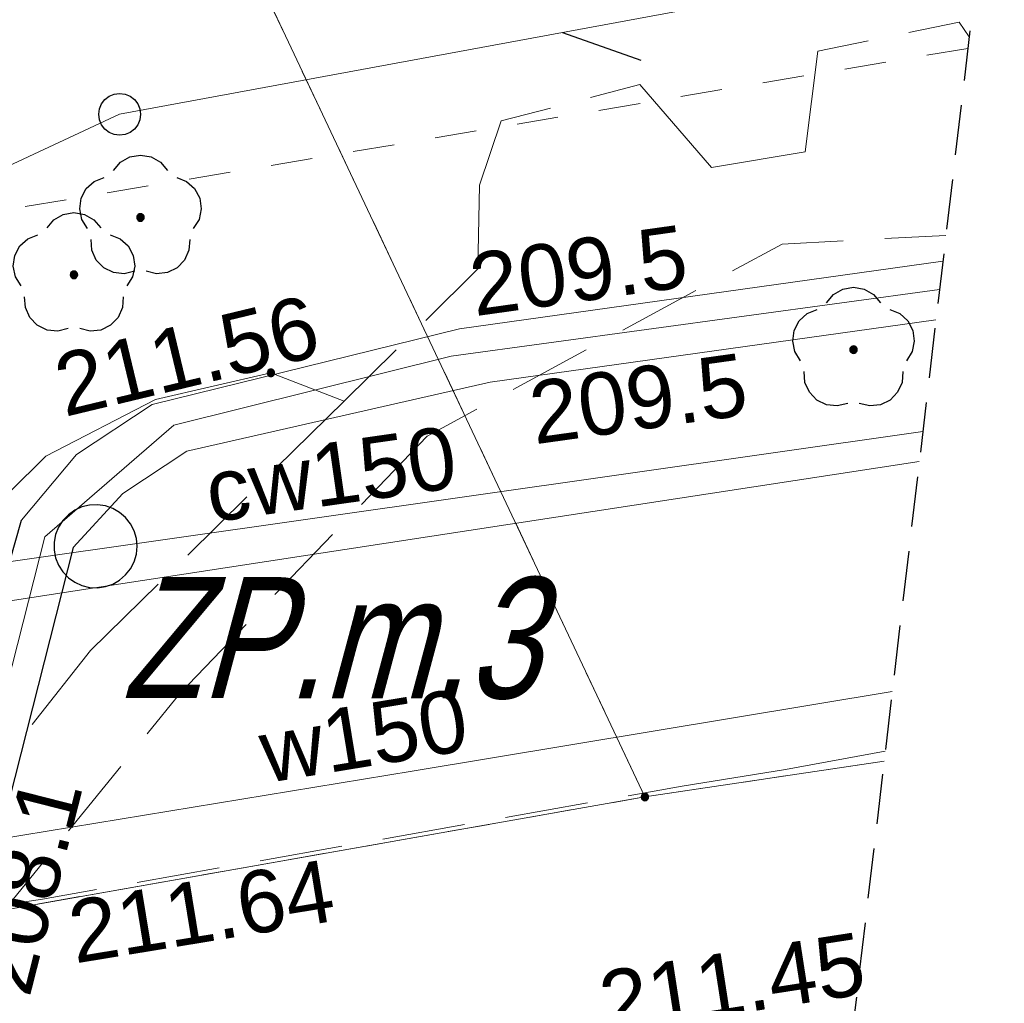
# Model space of a CAD drawing. Header units: metres. Extents: x 7419414 to 7419803, y 5549484 to 5549731.
# Tile 99 of 102: x 7419612 to 7419624, y 5549653 to 5549664. Entities that reach past the tile are written whole.
import ezdxf
from ezdxf.enums import TextEntityAlignment as Align

# ---------------------------------------------------------------- set-up
doc = ezdxf.new("R2010")
doc.units = ezdxf.units.M
doc.header["$MEASUREMENT"] = 0
doc.layers.get('0').update_dxf_attribs({"color": 250})
for name, color, linetype, lineweight in [('EGDE', 7, 'Continuous', 13), ('EGUG', 96, 'Continuous', 13), ('GUPPRZ_O', 7, 'Continuous', 13), ('OTKC', 7, 'Continuous', 13), ('OTRS_O', 7, 'Continuous', 13), ('OTZK', 7, 'Continuous', 13), ('pomiar słupy', 250, 'Continuous', 0), ('SUCP', 212, 'Continuous', 13), ('SUCP_O', 212, 'Continuous', 13), ('SUEP', 1, 'Continuous', 13), ('SULO', 7, 'Continuous', 30), ('sutp', 250, 'Continuous', 0), ('SUWP', 5, 'Continuous', 13), ('SUWP_O', 5, 'Continuous', 13), ('TABELA', 8, 'Continuous', 0), ('Zakres', 7, 'Continuous', 0)]:
    doc.layers.add(name, color=color, linetype=linetype, lineweight=lineweight)
doc.styles.add('Arial', font='arial.ttf')

msp = doc.modelspace()

# ---------------------------------------------------------------- hatches: boundary and pattern name
at = {"linetype": 'Continuous'}
for points in [[(7419613.74, 5549661.955), (7419613.726, 5549661.957), (7419613.714, 5549661.964), (7419613.704, 5549661.974), (7419613.697, 5549661.986), (7419613.695, 5549662), (7419613.697, 5549662.014), (7419613.704, 5549662.026), (7419613.714, 5549662.036), (7419613.726, 5549662.043), (7419613.74, 5549662.045), (7419613.754, 5549662.043), (7419613.766, 5549662.036), (7419613.776, 5549662.026), (7419613.783, 5549662.014), (7419613.785, 5549662), (7419613.783, 5549661.986), (7419613.776, 5549661.974), (7419613.766, 5549661.964), (7419613.754, 5549661.957)], [(7419612.94, 5549661.265), (7419612.926, 5549661.267), (7419612.914, 5549661.274), (7419612.904, 5549661.284), (7419612.897, 5549661.296), (7419612.895, 5549661.31), (7419612.897, 5549661.324), (7419612.904, 5549661.336), (7419612.914, 5549661.346), (7419612.926, 5549661.353), (7419612.94, 5549661.355), (7419612.954, 5549661.353), (7419612.966, 5549661.346), (7419612.976, 5549661.336), (7419612.983, 5549661.324), (7419612.985, 5549661.31), (7419612.983, 5549661.296), (7419612.976, 5549661.284), (7419612.966, 5549661.274), (7419612.954, 5549661.267)], [(7419622.32, 5549660.365), (7419622.306, 5549660.367), (7419622.294, 5549660.374), (7419622.284, 5549660.384), (7419622.277, 5549660.396), (7419622.275, 5549660.41), (7419622.277, 5549660.424), (7419622.284, 5549660.436), (7419622.294, 5549660.446), (7419622.306, 5549660.453), (7419622.32, 5549660.455), (7419622.334, 5549660.453), (7419622.346, 5549660.446), (7419622.356, 5549660.436), (7419622.363, 5549660.424), (7419622.365, 5549660.41), (7419622.363, 5549660.396), (7419622.356, 5549660.384), (7419622.346, 5549660.374), (7419622.334, 5549660.367)], [(7419615.31, 5549660.085), (7419615.298, 5549660.087), (7419615.287, 5549660.091), (7419615.278, 5549660.098), (7419615.271, 5549660.107), (7419615.267, 5549660.118), (7419615.265, 5549660.13), (7419615.267, 5549660.142), (7419615.271, 5549660.152), (7419615.278, 5549660.162), (7419615.287, 5549660.169), (7419615.298, 5549660.173), (7419615.31, 5549660.175), (7419615.322, 5549660.173), (7419615.332, 5549660.169), (7419615.342, 5549660.162), (7419615.349, 5549660.152), (7419615.353, 5549660.142), (7419615.355, 5549660.13), (7419615.353, 5549660.118), (7419615.349, 5549660.107), (7419615.342, 5549660.098), (7419615.332, 5549660.091), (7419615.322, 5549660.087)], [(7419619.81, 5549654.985), (7419619.796, 5549654.987), (7419619.784, 5549654.994), (7419619.774, 5549655.004), (7419619.767, 5549655.016), (7419619.765, 5549655.03), (7419619.767, 5549655.044), (7419619.774, 5549655.056), (7419619.784, 5549655.066), (7419619.796, 5549655.073), (7419619.81, 5549655.075), (7419619.824, 5549655.073), (7419619.836, 5549655.066), (7419619.846, 5549655.056), (7419619.853, 5549655.044), (7419619.855, 5549655.03), (7419619.853, 5549655.016), (7419619.846, 5549655.004), (7419619.836, 5549654.994), (7419619.824, 5549654.987)]]:
    msp.add_hatch(color=0, dxfattribs=at).paths.add_polyline_path(points)

# ---------------------------------------------------------------- linework, layer by layer
at = {"color": 0, "linetype": 'Continuous'}
msp.add_line((7419618.818, 5549664.225), (7419619.759, 5549663.89), dxfattribs=at)
at = {"color": 0, "linetype": 'Continuous', "flags": 128}
for points in [[(7419613.49, 5549663.49), (7419613.555, 5549663.481), (7419613.615, 5549663.457), (7419613.667, 5549663.417), (7419613.707, 5549663.365), (7419613.731, 5549663.305), (7419613.74, 5549663.24), (7419613.731, 5549663.175), (7419613.707, 5549663.115), (7419613.667, 5549663.063), (7419613.615, 5549663.023), (7419613.555, 5549662.999), (7419613.49, 5549662.99), (7419613.425, 5549662.999), (7419613.365, 5549663.023), (7419613.313, 5549663.063), (7419613.273, 5549663.115), (7419613.249, 5549663.175), (7419613.24, 5549663.24), (7419613.249, 5549663.305), (7419613.273, 5549663.365), (7419613.313, 5549663.417), (7419613.365, 5549663.457), (7419613.425, 5549663.481), (7419613.49, 5549663.49)], [(7419613.74, 5549661.955), (7419613.754, 5549661.957), (7419613.766, 5549661.964), (7419613.776, 5549661.974), (7419613.783, 5549661.986), (7419613.785, 5549662), (7419613.783, 5549662.014), (7419613.776, 5549662.026), (7419613.766, 5549662.036), (7419613.754, 5549662.043), (7419613.74, 5549662.045), (7419613.726, 5549662.043), (7419613.714, 5549662.036), (7419613.704, 5549662.026), (7419613.697, 5549662.014), (7419613.695, 5549662), (7419613.697, 5549661.986), (7419613.704, 5549661.974), (7419613.714, 5549661.964), (7419613.726, 5549661.957), (7419613.74, 5549661.955)], [(7419612.94, 5549661.265), (7419612.954, 5549661.267), (7419612.966, 5549661.274), (7419612.976, 5549661.284), (7419612.983, 5549661.296), (7419612.985, 5549661.31), (7419612.983, 5549661.324), (7419612.976, 5549661.336), (7419612.966, 5549661.346), (7419612.954, 5549661.353), (7419612.94, 5549661.355), (7419612.926, 5549661.353), (7419612.914, 5549661.346), (7419612.904, 5549661.336), (7419612.897, 5549661.324), (7419612.895, 5549661.31), (7419612.897, 5549661.296), (7419612.904, 5549661.284), (7419612.914, 5549661.274), (7419612.926, 5549661.267), (7419612.94, 5549661.265)], [(7419622.32, 5549660.365), (7419622.334, 5549660.367), (7419622.346, 5549660.374), (7419622.356, 5549660.384), (7419622.363, 5549660.396), (7419622.365, 5549660.41), (7419622.363, 5549660.424), (7419622.356, 5549660.436), (7419622.346, 5549660.446), (7419622.334, 5549660.453), (7419622.32, 5549660.455), (7419622.306, 5549660.453), (7419622.294, 5549660.446), (7419622.284, 5549660.436), (7419622.277, 5549660.424), (7419622.275, 5549660.41), (7419622.277, 5549660.396), (7419622.284, 5549660.384), (7419622.294, 5549660.374), (7419622.306, 5549660.367), (7419622.32, 5549660.365)], [(7419615.265, 5549660.13), (7419615.267, 5549660.118), (7419615.271, 5549660.107), (7419615.278, 5549660.098), (7419615.287, 5549660.091), (7419615.298, 5549660.087), (7419615.31, 5549660.085), (7419615.322, 5549660.087), (7419615.332, 5549660.091), (7419615.342, 5549660.098), (7419615.349, 5549660.107), (7419615.353, 5549660.118), (7419615.355, 5549660.13), (7419615.353, 5549660.142), (7419615.349, 5549660.152), (7419615.342, 5549660.162), (7419615.332, 5549660.169), (7419615.322, 5549660.173), (7419615.31, 5549660.175), (7419615.298, 5549660.173), (7419615.287, 5549660.169), (7419615.278, 5549660.162), (7419615.271, 5549660.152), (7419615.267, 5549660.142), (7419615.265, 5549660.13)], [(7419613.7, 5549658.045), (7419613.691, 5549658.14), (7419613.664, 5549658.231), (7419613.621, 5549658.316), (7419613.562, 5549658.39), (7419613.49, 5549658.453), (7419613.408, 5549658.5), (7419613.318, 5549658.531), (7419613.224, 5549658.545), (7419613.129, 5549658.54), (7419613.036, 5549658.518), (7419612.95, 5549658.478), (7419612.873, 5549658.423), (7419612.807, 5549658.354), (7419612.756, 5549658.274), (7419612.72, 5549658.186), (7419612.702, 5549658.093), (7419612.702, 5549657.998), (7419612.72, 5549657.904), (7419612.756, 5549657.816), (7419612.807, 5549657.736), (7419612.873, 5549657.667), (7419612.95, 5549657.612), (7419613.036, 5549657.573), (7419613.129, 5549657.55), (7419613.224, 5549657.546), (7419613.318, 5549657.559), (7419613.408, 5549657.59), (7419613.49, 5549657.638), (7419613.562, 5549657.7), (7419613.621, 5549657.775), (7419613.664, 5549657.859), (7419613.691, 5549657.951), (7419613.7, 5549658.045)], [(7419619.81, 5549654.985), (7419619.824, 5549654.987), (7419619.836, 5549654.994), (7419619.846, 5549655.004), (7419619.853, 5549655.016), (7419619.855, 5549655.03), (7419619.853, 5549655.044), (7419619.846, 5549655.056), (7419619.836, 5549655.066), (7419619.824, 5549655.073), (7419619.81, 5549655.075), (7419619.796, 5549655.073), (7419619.784, 5549655.066), (7419619.774, 5549655.056), (7419619.767, 5549655.044), (7419619.765, 5549655.03), (7419619.767, 5549655.016), (7419619.774, 5549655.004), (7419619.784, 5549654.994), (7419619.796, 5549654.987), (7419619.81, 5549654.985)]]:
    msp.add_lwpolyline(points, close=True, dxfattribs=at)
for points in [[(7419613.416, 5549662.563), (7419613.499, 5549662.663), (7419613.612, 5549662.727), (7419613.74, 5549662.75), (7419613.868, 5549662.727), (7419613.981, 5549662.663), (7419614.064, 5549662.563)], [(7419613.104, 5549661.866), (7419613.035, 5549661.976), (7419613.009, 5549662.103), (7419613.027, 5549662.232), (7419613.088, 5549662.347), (7419613.184, 5549662.434), (7419613.304, 5549662.482)], [(7419614.176, 5549662.482), (7419614.296, 5549662.434), (7419614.392, 5549662.347), (7419614.453, 5549662.232), (7419614.471, 5549662.103), (7419614.445, 5549661.976), (7419614.376, 5549661.866)], [(7419612.616, 5549661.873), (7419612.699, 5549661.973), (7419612.812, 5549662.037), (7419612.94, 5549662.06), (7419613.068, 5549662.037), (7419613.181, 5549661.973), (7419613.264, 5549661.873)], [(7419612.304, 5549661.176), (7419612.235, 5549661.286), (7419612.209, 5549661.413), (7419612.227, 5549661.542), (7419612.288, 5549661.657), (7419612.384, 5549661.744), (7419612.504, 5549661.792)], [(7419613.376, 5549661.792), (7419613.496, 5549661.744), (7419613.592, 5549661.657), (7419613.653, 5549661.542), (7419613.671, 5549661.413), (7419613.645, 5549661.286), (7419613.576, 5549661.176)], [(7419613.671, 5549661.354), (7419613.545, 5549661.322), (7419613.416, 5549661.336), (7419613.299, 5549661.393), (7419613.209, 5549661.487), (7419613.156, 5549661.605), (7419613.147, 5549661.735)], [(7419614.333, 5549661.735), (7419614.324, 5549661.605), (7419614.271, 5549661.487), (7419614.181, 5549661.393), (7419614.064, 5549661.336), (7419613.935, 5549661.322), (7419613.809, 5549661.354)], [(7419621.996, 5549660.973), (7419622.079, 5549661.073), (7419622.192, 5549661.137), (7419622.32, 5549661.16), (7419622.448, 5549661.137), (7419622.561, 5549661.073), (7419622.644, 5549660.973)], [(7419612.871, 5549660.664), (7419612.745, 5549660.632), (7419612.616, 5549660.646), (7419612.499, 5549660.703), (7419612.409, 5549660.797), (7419612.356, 5549660.915), (7419612.347, 5549661.045)], [(7419613.533, 5549661.045), (7419613.524, 5549660.915), (7419613.471, 5549660.797), (7419613.381, 5549660.703), (7419613.264, 5549660.646), (7419613.135, 5549660.632), (7419613.009, 5549660.664)], [(7419621.684, 5549660.276), (7419621.615, 5549660.386), (7419621.589, 5549660.513), (7419621.607, 5549660.642), (7419621.668, 5549660.757), (7419621.764, 5549660.844), (7419621.884, 5549660.892)], [(7419622.756, 5549660.892), (7419622.876, 5549660.844), (7419622.972, 5549660.757), (7419623.033, 5549660.642), (7419623.051, 5549660.513), (7419623.025, 5549660.386), (7419622.956, 5549660.276)], [(7419622.251, 5549659.764), (7419622.125, 5549659.732), (7419621.996, 5549659.746), (7419621.879, 5549659.803), (7419621.789, 5549659.897), (7419621.736, 5549660.015), (7419621.727, 5549660.145)], [(7419622.913, 5549660.145), (7419622.904, 5549660.015), (7419622.851, 5549659.897), (7419622.761, 5549659.803), (7419622.644, 5549659.746), (7419622.515, 5549659.732), (7419622.389, 5549659.764)]]:
    msp.add_lwpolyline(points, dxfattribs=at)
at = {"layer": 'EGDE', "color": 250, "linetype": 'Continuous', "lineweight": 0, "flags": 128}
for points in [[(7419624.134, 5549667.767), (7419614.77, 5549665.7), (7419619.81, 5549655.03), (7419622.687, 5549655.462)], [(7419622.687, 5549655.462), (7419619.81, 5549655.03), (7419609.66, 5549653.24), (7419589.07, 5549649.42), (7419557.7, 5549643.96), (7419540.13, 5549643.06), (7419523.27, 5549643.29), (7419509.38, 5549641.39), (7419462.29, 5549628.43), (7419462.45, 5549628.77), (7419446.03, 5549630.99), (7419446.66, 5549622.15), (7419435.73, 5549501.644)]]:
    msp.add_lwpolyline(points, dxfattribs=at)
msp.add_lwpolyline([(7419609.66, 5549653.24), (7419619.81, 5549655.03), (7419614.77, 5549665.7), (7419606.85, 5549663.64), (7419609.66, 5549653.24)], close=True, dxfattribs=at)
at = {"layer": 'EGUG', "color": 96, "linetype": 'Continuous', "lineweight": 13}
for p, q in [((7419615.475, 5549664.208), (7419615.261, 5549664.66)), ((7419615.261, 5549664.66), (7419615.475, 5549664.208)), ((7419615.902, 5549663.304), (7419615.688, 5549663.756)), ((7419615.688, 5549663.756), (7419615.902, 5549663.304)), ((7419616.329, 5549662.399), (7419616.115, 5549662.852)), ((7419616.115, 5549662.852), (7419616.329, 5549662.399)), ((7419616.756, 5549661.495), (7419616.543, 5549661.947)), ((7419616.543, 5549661.947), (7419616.756, 5549661.495)), ((7419617.183, 5549660.591), (7419616.97, 5549661.043)), ((7419616.97, 5549661.043), (7419617.183, 5549660.591)), ((7419617.61, 5549659.687), (7419617.397, 5549660.139)), ((7419617.397, 5549660.139), (7419617.61, 5549659.687)), ((7419618.037, 5549658.783), (7419617.824, 5549659.235)), ((7419617.824, 5549659.235), (7419618.037, 5549658.783)), ((7419618.465, 5549657.878), (7419618.251, 5549658.331)), ((7419618.251, 5549658.331), (7419618.465, 5549657.878)), ((7419618.892, 5549656.974), (7419618.678, 5549657.426)), ((7419618.678, 5549657.426), (7419618.892, 5549656.974)), ((7419619.319, 5549656.07), (7419619.105, 5549656.522)), ((7419619.105, 5549656.522), (7419619.319, 5549656.07)), ((7419619.81, 5549655.03), (7419619.532, 5549655.618)), ((7419619.532, 5549655.618), (7419619.81, 5549655.03)), ((7419621.99, 5549655.357), (7419622.687, 5549655.462)), ((7419622.687, 5549655.462), (7419621.99, 5549655.357)), ((7419621.002, 5549655.209), (7419621.496, 5549655.283)), ((7419621.496, 5549655.283), (7419621.002, 5549655.209)), ((7419619.81, 5549655.03), (7419620.507, 5549655.135)), ((7419620.507, 5549655.135), (7419619.81, 5549655.03)), ((7419619.413, 5549654.96), (7419619.81, 5549655.03)), ((7419619.81, 5549655.03), (7419619.413, 5549654.96)), ((7419618.428, 5549654.786), (7419618.92, 5549654.873)), ((7419618.92, 5549654.873), (7419618.428, 5549654.786)), ((7419617.443, 5549654.613), (7419617.936, 5549654.699)), ((7419617.936, 5549654.699), (7419617.443, 5549654.613)), ((7419616.458, 5549654.439), (7419616.951, 5549654.526)), ((7419616.951, 5549654.526), (7419616.458, 5549654.439)), ((7419615.474, 5549654.265), (7419615.966, 5549654.352)), ((7419615.966, 5549654.352), (7419615.474, 5549654.265)), ((7419614.489, 5549654.092), (7419614.981, 5549654.178)), ((7419614.981, 5549654.178), (7419614.489, 5549654.092)), ((7419613.504, 5549653.918), (7419613.996, 5549654.005)), ((7419613.996, 5549654.005), (7419613.504, 5549653.918)), ((7419612.519, 5549653.744), (7419613.012, 5549653.831)), ((7419613.012, 5549653.831), (7419612.519, 5549653.744))]:
    msp.add_line(p, q, dxfattribs=at)
at = {"layer": 'OTKC', "color": 250, "linetype": 'Continuous', "lineweight": 13}
for p, q in [((7419623.59, 5549664.35), (7419622.985, 5549664.225)), ((7419623.712, 5549664.174), (7419623.59, 5549664.35)), ((7419622.495, 5549664.125), (7419621.89, 5549664)), ((7419621.89, 5549664), (7419621.74, 5549662.79)), ((7419619.75, 5549663.6), (7419619.157, 5549663.444)), ((7419620.61, 5549662.6), (7419619.75, 5549663.6)), ((7419618.673, 5549663.316), (7419618.08, 5549663.16)), ((7419618.08, 5549663.16), (7419617.82, 5549662.39)), ((7419621.74, 5549662.79), (7419620.61, 5549662.6)), ((7419617.82, 5549662.39), (7419617.8, 5549661.38)), ((7419620.864, 5549661.358), (7419621.46, 5549661.68)), ((7419621.46, 5549661.68), (7419622.196, 5549661.719)), ((7419622.695, 5549661.745), (7419623.431, 5549661.784)), ((7419617.8, 5549661.38), (7419617.173, 5549660.761)), ((7419619.545, 5549660.644), (7419620.424, 5549661.12)), ((7419616.817, 5549660.409), (7419616.19, 5549659.79)), ((7419618.226, 5549659.93), (7419619.105, 5549660.406)), ((7419616.19, 5549659.79), (7419615.378, 5549658.991)), ((7419617.19, 5549659.37), (7419617.786, 5549659.692)), ((7419616.398, 5549658.546), (7419617.19, 5549659.37)), ((7419615.021, 5549658.641), (7419614.309, 5549657.939)), ((7419615.359, 5549657.465), (7419616.051, 5549658.185)), ((7419613.952, 5549657.589), (7419613.14, 5549656.79)), ((7419614.22, 5549656.28), (7419615.012, 5549657.104)), ((7419613.14, 5549656.79), (7419612.437, 5549655.903)), ((7419613.82, 5549655.787), (7419614.22, 5549656.28)), ((7419622.702, 5549655.582), (7419621.5, 5549655.36)), ((7419612.875, 5549654.622), (7419613.505, 5549655.398)), ((7419621.5, 5549655.36), (7419620.26, 5549655.16)), ((7419620.26, 5549655.16), (7419619.61, 5549655.045)), ((7419619.118, 5549654.958), (7419618.133, 5549654.784)), ((7419617.641, 5549654.697), (7419616.656, 5549654.523)), ((7419616.164, 5549654.437), (7419615.179, 5549654.263)), ((7419612.16, 5549653.74), (7419612.56, 5549654.233)), ((7419614.687, 5549654.176), (7419613.702, 5549654.002)), ((7419613.21, 5549653.915), (7419612.56, 5549653.8)), ((7419612.56, 5549653.8), (7419612.16, 5549653.74))]:
    msp.add_line(p, q, dxfattribs=at)
at = {"layer": 'OTZK', "color": 250, "linetype": 'Continuous', "lineweight": 13}
for p, q in [((7419615.31, 5549660.13), (7419613.92, 5549659.81)), ((7419616.19, 5549659.79), (7419615.31, 5549660.13)), ((7419613.92, 5549659.81), (7419612.6, 5549659.13)), ((7419615.378, 5549658.991), (7419616.19, 5549659.79)), ((7419612.6, 5549659.13), (7419612.162, 5549658.692)), ((7419614.309, 5549657.939), (7419615.021, 5549658.641)), ((7419613.14, 5549656.79), (7419613.952, 5549657.589)), ((7419612.437, 5549655.903), (7419613.14, 5549656.79))]:
    msp.add_line(p, q, dxfattribs=at)
at = {"layer": 'pomiar słupy', "color": 52, "linetype": 'Continuous', "lineweight": 13}
for p, q in [((7419623.695, 5549664.033), (7419623.202, 5549663.95)), ((7419622.709, 5549663.868), (7419622.216, 5549663.785)), ((7419621.723, 5549663.702), (7419621.23, 5549663.619)), ((7419620.737, 5549663.537), (7419620.244, 5549663.454)), ((7419619.751, 5549663.371), (7419619.257, 5549663.288)), ((7419618.764, 5549663.206), (7419618.271, 5549663.123)), ((7419617.778, 5549663.04), (7419617.285, 5549662.957)), ((7419616.792, 5549662.875), (7419616.299, 5549662.792)), ((7419615.806, 5549662.709), (7419615.313, 5549662.626)), ((7419614.819, 5549662.544), (7419614.326, 5549662.461)), ((7419613.833, 5549662.378), (7419613.34, 5549662.295)), ((7419612.847, 5549662.213), (7419612.354, 5549662.13))]:
    msp.add_line(p, q, dxfattribs=at)
at = {"layer": 'SUCP', "color": 212, "linetype": 'Continuous', "lineweight": 13, "flags": 128}
for points in [[(7419606.51, 5549656.97), (7419612.18, 5549657.86), (7419623.153, 5549659.424)], [(7419606.81, 5549656.56), (7419612.77, 5549657.48), (7419623.111, 5549659.066)]]:
    msp.add_lwpolyline(points, dxfattribs=at)
at = {"layer": 'SUEP', "color": 1, "linetype": 'Continuous', "lineweight": 13, "flags": 128}
for points in [[(7419586.83, 5549596.8), (7419588.33, 5549611.33), (7419590.34, 5549626.9), (7419591.38, 5549637.61), (7419591.81, 5549639.33), (7419592.78, 5549640.5), (7419601.52, 5549644.79), (7419606.23, 5549646.49), (7419608.22, 5549647.67), (7419609.73, 5549650.21), (7419610.73, 5549652.83), (7419612.31, 5549658.36), (7419612.97, 5549659.15), (7419613.88, 5549659.75), (7419617.58, 5549660.66), (7419623.394, 5549661.473)], [(7419588.98, 5549610.91), (7419591, 5549626.85), (7419591.98, 5549637.48), (7419592.35, 5549638.9), (7419593.13, 5549639.8), (7419601.73, 5549644.08), (7419606.46, 5549645.52), (7419608.7, 5549647.13), (7419610.29, 5549649.53), (7419611.57, 5549652.68), (7419612.93, 5549658.03), (7419613.53, 5549658.68), (7419614.3, 5549659.19), (7419617.95, 5549660.02), (7419623.311, 5549660.768)]]:
    msp.add_lwpolyline(points, dxfattribs=at)
at = {"layer": 'SULO', "color": 250, "linetype": 'Continuous', "lineweight": 30}
for p, q in [((7419610.73, 5549652.83), (7419612.31, 5549658.36)), ((7419612.93, 5549658.03), (7419611.57, 5549652.68))]:
    msp.add_line(p, q, dxfattribs=at)
at = {"layer": 'sutp', "color": 30, "linetype": 'Continuous', "lineweight": 13, "flags": 128}
for points in [[(7419623.827, 5549665.15), (7419613.49, 5549663.24), (7419574.92, 5549645.38), (7419528.03, 5549639.59), (7419487.59, 5549631.16)], [(7419623.354, 5549661.133), (7419617.48, 5549660.33), (7419614.14, 5549659.5), (7419612.59, 5549658.16), (7419611.21, 5549652.74), (7419610.01, 5549649.76), (7419608.52, 5549647.43), (7419606.48, 5549646.06), (7419601.54, 5549644.31), (7419593.02, 5549640.23), (7419592.05, 5549638.95), (7419590.7, 5549626.86), (7419588.77, 5549611.69), (7419587.23, 5549597.13), (7419586.7, 5549592.96), (7419586.37, 5549587.83), (7419586.93, 5549585.99), (7419589.09, 5549584.51), (7419595.52, 5549580.73), (7419599.16, 5549578.09), (7419600.51, 5549575.14), (7419599.84, 5549572.01), (7419592.98, 5549565.91), (7419591.77, 5549565.02)]]:
    msp.add_lwpolyline(points, dxfattribs=at)
at = {"layer": 'SUWP', "color": 5, "linetype": 'Continuous', "lineweight": 13, "flags": 128}
msp.add_lwpolyline([(7419622.786, 5549656.298), (7419617.01, 5549655.34), (7419604.71, 5549653.32), (7419603.47, 5549652.72)], dxfattribs=at)
at = {"layer": 'Zakres', "color": 5, "linetype": 'Continuous', "lineweight": 30}
for p, q in [((7419623.72, 5549664.243), (7419623.65, 5549663.647)), ((7419623.72, 5549664.243), (7419623.65, 5549663.647)), ((7419623.615, 5549663.349), (7419623.545, 5549662.753)), ((7419623.615, 5549663.349), (7419623.545, 5549662.753)), ((7419623.51, 5549662.455), (7419623.44, 5549661.859)), ((7419623.51, 5549662.455), (7419623.44, 5549661.859)), ((7419623.405, 5549661.561), (7419623.335, 5549660.965)), ((7419623.405, 5549661.561), (7419623.335, 5549660.965)), ((7419623.3, 5549660.667), (7419623.229, 5549660.071)), ((7419623.3, 5549660.667), (7419623.229, 5549660.071)), ((7419623.194, 5549659.773), (7419623.124, 5549659.178)), ((7419623.194, 5549659.773), (7419623.124, 5549659.178)), ((7419623.089, 5549658.88), (7419623.019, 5549658.284)), ((7419623.089, 5549658.88), (7419623.019, 5549658.284)), ((7419622.984, 5549657.986), (7419622.914, 5549657.39)), ((7419622.984, 5549657.986), (7419622.914, 5549657.39)), ((7419622.879, 5549657.092), (7419622.809, 5549656.496)), ((7419622.879, 5549657.092), (7419622.809, 5549656.496)), ((7419622.774, 5549656.198), (7419622.704, 5549655.602)), ((7419622.774, 5549656.198), (7419622.704, 5549655.602)), ((7419622.669, 5549655.304), (7419622.599, 5549654.708)), ((7419622.669, 5549655.304), (7419622.599, 5549654.708)), ((7419622.564, 5549654.41), (7419622.494, 5549653.814)), ((7419622.564, 5549654.41), (7419622.494, 5549653.814)), ((7419622.459, 5549653.517), (7419622.389, 5549652.921)), ((7419622.459, 5549653.517), (7419622.389, 5549652.921)), ((7419622.354, 5549652.623), (7419622.284, 5549652.027)), ((7419622.354, 5549652.623), (7419622.284, 5549652.027))]:
    msp.add_line(p, q, dxfattribs=at)

# ---------------------------------------------------------------- texts
at = {"layer": 'GUPPRZ_O', "color": 1, "linetype": 'Continuous', "lineweight": 0, "style": 'Arial'}
for s, rotation, p in [('209.5', 7.959, (7419617.763, 5549660.811)), ('209.5', 7.945, (7419618.483, 5549659.27)), ('208.1', 75.737, (7419612.403, 5549652.603))]:
    msp.add_text(s, height=0.75, rotation=rotation, dxfattribs=at).set_placement(p)
at = {"layer": 'OTRS_O', "color": 250, "linetype": 'Continuous', "lineweight": 0, "style": 'Arial'}
for s, rotation, p in [('211.56', 13.5178, (7419612.827, 5549659.599)), ('211.64', 9.3328, (7419612.952, 5549653.026)), ('211.45', 8.8418, (7419619.333, 5549652.176))]:
    msp.add_text(s, height=0.75, rotation=rotation, dxfattribs=at).set_placement(p)
at = {"layer": 'SUCP_O', "color": 212, "linetype": 'Continuous', "lineweight": 0, "style": 'Arial'}
msp.add_text('cw150', height=0.75, rotation=8.11, dxfattribs=at).set_placement((7419616.084, 5549658.544), align=Align.CENTER)
at = {"layer": 'SUWP_O', "color": 5, "linetype": 'Continuous', "lineweight": 0, "style": 'Arial'}
msp.add_text('w150', height=0.75, rotation=9.3263, dxfattribs=at).set_placement((7419616.486, 5549655.398), align=Align.CENTER)
at = {"layer": 'TABELA', "color": 212, "linetype": 'Continuous', "lineweight": 13, "insert": (7419616.022, 5549656.935), "char_height": 1.45547, "attachment_point": 5, "rotation": 359.975, "line_spacing_factor": 0.6, "style": 'Arial'}
msp.add_mtext('\\FOTTAWA_1250;\\Q15;\\H1x;\\W0.800128;ZP.m.3', dxfattribs=at)

doc.saveas('drawing.dxf')
